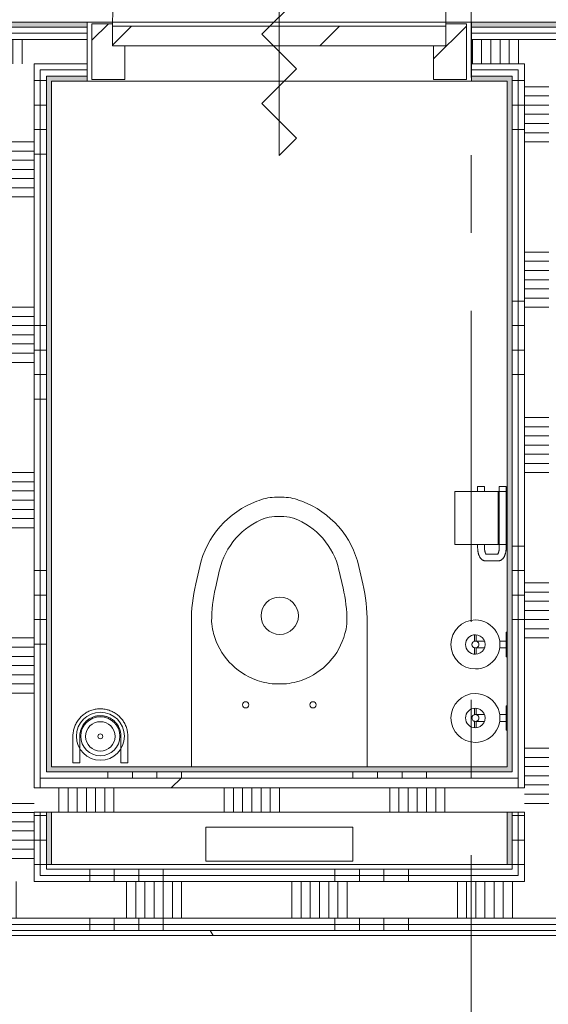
# Model space of a CAD drawing. Extents: x 3165 to 57695, y -7842 to 39081.
# Tile 138 of 248: x 36595 to 37674, y 32220 to 34230. Entities that reach past the tile are written whole.
import ezdxf

# ---------------------------------------------------------------- set-up
doc = ezdxf.new("R2010")
doc.units = 0
doc.header["$LTSCALE"] = 50
doc.linetypes.add('Onderlegger 3e verdieping$0$stramien', pattern=[22.225, 12.7, -3.175, 3.175, -3.175])
doc.layers.get('0').update_dxf_attribs({"linetype": 'CONTINUOUS'})
for name, color, linetype, lineweight in [('Onderlegger 3e verdieping$0$A-DETL-GENF', 8, 'CONTINUOUS', 18), ('Onderlegger 3e verdieping$0$A-DOOR', 8, 'CONTINUOUS', 25), ('Onderlegger 3e verdieping$0$A-FLOR-OTLN', 8, 'CONTINUOUS', 18), ('Onderlegger 3e verdieping$0$A-GENM', 8, 'CONTINUOUS', 18), ('Onderlegger 3e verdieping$0$A-WALL-PATT', 8, 'CONTINUOUS', 50), ('Onderlegger 3e verdieping$0$I-WALL', 8, 'CONTINUOUS', 25), ('Onderlegger 3e verdieping$0$P-SANR-FIXT', 8, 'CONTINUOUS', 18), ('Onderlegger 3e verdieping$0$S-GRID', 8, 'CONTINUOUS', 18)]:
    doc.layers.add(name, color=color, linetype=linetype, lineweight=lineweight)
pattern_1 = [(0, (0, 0), (406.4, 101.6), [33.528, -271.272, 33.528, -271.272, -1625.6]), (0, (0, 0), (406.4, 101.6), [-609.6, 33.528, -576.072, 33.528, -271.272, -711.2]), (0, (0, 0), (406.4, 101.6), [-1524, 33.528, -169.672, 33.528, -474.472]), (120, (152.4, 50.8), (-291.18818, 301.15272), [33.528, -271.272, 33.528, -271.272, -1625.6]), (120, (152.4, 50.8), (-291.18818, 301.15272), [-609.6, 33.528, -576.072, 33.528, -271.272, -711.2]), (120, (152.4, 50.8), (-291.18818, 301.15272), [-1524, 33.528, -169.672, 33.528, -474.472]), (240, (203.2, 254), (-115.21182, -402.75272), [33.528, -271.272, 33.528, -271.272, -1625.6]), (240, (203.2, 254), (-115.21182, -402.75272), [-609.6, 33.528, -576.072, 33.528, -271.272, -711.2]), (240, (203.2, 254), (-115.21182, -402.75272), [-1524, 33.528, -169.672, 33.528, -474.472])]
pattern_2 = [(270, (36388, 32505.7), (500, -4e-12), []), (270, (36338, 32505.7), (500, -4e-12), []), (270, (36288, 32505.7), (500, -4e-12), []), (270, (36238, 32505.7), (500, -4e-12), [])]
pattern_3 = [(270, (36399.95, 34224.45), (500, 3e-14), []), (270, (36349.95, 34224.45), (500, 3e-14), []), (270, (36299.95, 34224.45), (500, 3e-14), []), (270, (36249.95, 34224.45), (500, 3e-14), [])]
pattern_4 = [(360, (36539.95, 33105.1), (7e-13, 500), []), (360, (36539.95, 33055.1), (7e-13, 500), []), (360, (36539.95, 33005.1), (7e-13, 500), []), (360, (36539.95, 32955.1), (7e-13, 500), [])]
pattern_5 = [(180, (37709.95, 33505.1), (6e-13, -500), []), (180, (37709.95, 33555.1), (6e-13, -500), []), (180, (37709.95, 33605.1), (6e-13, -500), []), (180, (37709.95, 33655.1), (6e-13, -500), [])]

# ---------------------------------------------------------------- blocks, each defined once
blk = doc.blocks.new('Onderlegger 3e verdieping$0$74_3B_toilet - eenvoudig - 74_3B_toilet - eenvoudig-4325791-Plotview 3e Verdieping - schaal 1 op 100')
at = {"layer": 'Onderlegger 3e verdieping$0$P-SANR-FIXT'}
for p, q in [((-41.5, 146.2), (-341.5, 146.2)), ((-341.5, 146.2), (-341.5, 76.2)), ((-41.5, 76.2), (-41.5, 146.2)), ((-341.5, 76.2), (-41.5, 76.2)), ((-370.9, -46.3), (-370.9, -340.9)), ((-12.1, -340.9), (-12.1, -46.3)), ((-187.3, -215.9), (-195.7, -215.9)), ((-238.2, -223.6), (-236.9, -223.1)), ((-144.9, -223.6), (-146.2, -223.1)), ((-326.5, -322.7), (-325.4, -318.8)), ((-56.5, -322.7), (-57.6, -318.8)), ((-362, -420.1), (-353.9, -455.6)), ((-313.2, -448.4), (-321.6, -411.6)), ((-69.8, -448.4), (-61.4, -411.6)), ((-29.2, -455.6), (-21.1, -420.1)), ((-223.2, -553.2), (-220.4, -554.3)), ((-181.9, -557.2), (-201.1, -557.2)), ((-159.8, -553.2), (-162.6, -554.3)), ((-237.2, -588.7), (-232.3, -590.5)), ((-196.8, -596.9), (-186.2, -596.9)), ((-150.7, -590.5), (-145.8, -588.7))]:
    blk.add_line(p, q, dxfattribs=at)
for centre, radius in [((-260.2, -173.2), 6.35), ((-122.8, -173.2), 6.35), ((-192.5, -354.9), 38.1)]:
    blk.add_circle(centre, radius, dxfattribs=at)
for centre, radius, start, end in [((-195.7, -336.5), 120.6, 90, 109.9597), ((-187.3, -336.5), 120.6, 70.0403, 90), ((-190.5, -354.9), 139.7, 109.9597, 165), ((-192.5, -354.9), 139.7, 15, 70.0403), ((-15.3, -340.9), 355.6, 180, 192.8722), ((-235.5, -347.1), 94.2, 165, 177.7844), ((-147.5, -347.1), 94.2, 2.2156, 15), ((-367.7, -340.9), 355.6, 347.1278, 360), ((-12.1, -340.9), 317.5, 180.4622, 192.8722), ((-370.9, -340.9), 317.5, 347.1278, 359.5378), ((-172.2, -414), 186.4, 192.8722, 249.5866), ((-168.7, -415.3), 148.3, 192.8722, 249.5866), ((-214.3, -415.3), 148.3, 290.4134, 347.1278), ((-210.8, -414), 186.4, 290.4134, 347.1278), ((-201.1, -493.7), 63.5, 249.5866, 270), ((-181.9, -493.7), 63.5, 270, 290.4134), ((-196.8, -495.3), 101.6, 249.5866, 270), ((-186.2, -495.3), 101.6, 270, 290.4134)]:
    blk.add_arc(centre, radius, start, end, dxfattribs=at)
blk = doc.blocks.new('Onderlegger 3e verdieping$0$32_KA_hout_67-114-enkele_deur_met dorpel - H630d-V114-Plotview 3e Verdieping - schaal 1 op 100')
at = {"layer": 'Onderlegger 3e verdieping$0$A-GENM'}
h = blk.add_hatch(dxfattribs=at)
h.set_pattern_fill('FP_318', color=256, style=0, pattern_type=2)
h.set_pattern_definition([(45, (-37124.95, -34164.45), (-91.92388, 91.92388), [])])
h.paths.add_polyline_path([(-382.1, -57), (-315.1, -57), (-316, 12), (-340.1, 12), (-340.1, 57), (-382.1, 57), (-382.1, -49.4)], flags=0)
h.paths.add_polyline_path([(314.9, -57), (381.9, -57), (381.9, 57), (339.9, 57), (339.9, 12), (314.9, 12), (314.9, -49.4)], flags=0)
at = {"layer": 'Onderlegger 3e verdieping$0$A-DETL-GENF'}
for p, q in [((0, 212.1), (-35.4, 176.8)), ((0, -212.1), (0, 212.1)), ((-35.4, 176.8), (35.4, 106.1)), ((35.4, 106.1), (-35.4, 35.4)), ((-35.4, 35.4), (35.4, -35.4)), ((35.4, -35.4), (-35.4, -106.1)), ((-35.4, -106.1), (35.4, -176.8)), ((35.4, -176.8), (0, -212.1))]:
    blk.add_line(p, q, dxfattribs=at)
at = {"layer": 'Onderlegger 3e verdieping$0$A-DOOR', "lineweight": 18}
for p, q in [((-340.1, 57), (-382.1, 57)), ((-382.1, 57), (-382.1, -57)), ((-340.1, 52), (-340.1, 57)), ((381.9, 57), (339.9, 57)), ((339.9, 57), (339.9, 52)), ((381.9, -57), (381.9, 57)), ((-315.1, -57), (-315.1, 12)), ((314.9, 12), (314.9, -57)), ((-382.1, -57), (-315.1, -57)), ((314.9, -57), (381.9, -57))]:
    blk.add_line(p, q, dxfattribs=at)
at = {"layer": 'Onderlegger 3e verdieping$0$A-GENM'}
blk.add_line((339.9, 52), (339.9, 732), dxfattribs=at)
blk.add_arc((339.9, 52), 680, 90, 180, dxfattribs=at)
blk = doc.blocks.new('Onderlegger 3e verdieping$0$32_KA_binnendeur_hout - 32_KA_binnendeur_hout-5633662-Plotview 3e Verdieping - schaal 1 op 100')
at = {"layer": 'Onderlegger 3e verdieping$0$A-DOOR', "lineweight": 18}
h = blk.add_hatch(dxfattribs=at)
h.set_pattern_fill('FP_319', color=256, style=0, pattern_type=2)
h.set_pattern_definition([(225, (37124.83, 34216.45), (212.132, -212.132), [])])
h.paths.add_polyline_path([(6.4, 40), (-340, 40), (-340, 0), (340, 0), (340, 40), (315.8, 40)], flags=0)
for p, q in [((-340, 0), (-340, 40)), ((-340, 40), (340, 40)), ((340, 40), (340, 0)), ((340, 0), (-340, 0))]:
    blk.add_line(p, q, dxfattribs=at)
blk = doc.blocks.new('Onderlegger 3e verdieping$0$74_KA_D-Line reserve toiletrolhouder - Type 1-7879157-Plotview 3e Verdieping - schaal 1 op 100')
at = {"layer": 'Onderlegger 3e verdieping$0$P-SANR-FIXT'}
for p, q in [((118.6, 126.5), (105.2, 126.5)), ((105.2, 123.5), (118.6, 123.5)), ((144.8, 126.5), (131.3, 126.5)), ((131.7, 123.5), (144.8, 123.5)), ((118, 111), (118, 106.4)), ((132, 106.4), (132, 111)), ((100, 62), (100, 60)), ((103.3, 62), (100, 62)), ((100, 62), (150, 62)), ((118, 75.9), (118, 62)), ((132, 62), (132, 75.9)), ((150, 62), (146.7, 62)), ((150, 60), (150, 62))]:
    blk.add_line(p, q, dxfattribs=at)
at = {"layer": 'Onderlegger 3e verdieping$0$P-SANR-FIXT', "flags": 128}
for points in [[(118, 124.9), (118, 125), (118, 125)], [(118, 111), (118, 111.6), (118, 112.1), (118, 112.7), (118, 113.2), (118, 113.8), (118, 114.3), (118, 114.9), (118, 115.4), (118, 115.9), (118, 116.5), (118, 117), (118, 117.5), (118, 118), (118, 118.4), (118, 118.9), (118, 119.4), (118, 119.8), (118, 120.2), (118, 120.6), (118, 121), (118, 121.4), (118, 121.8), (118, 122.1), (118, 122.5), (118, 122.8), (118, 123.1), (118, 123.3), (118, 123.6), (118, 123.8), (118, 124), (118, 124.2), (118, 124.4)], [(118.1, 125.8), (118.1, 126.1), (118.1, 126.4), (118.2, 126.7), (118.3, 126.9), (118.4, 127.2), (118.4, 127.5), (118.6, 127.7), (118.7, 128), (118.8, 128.2), (118.9, 128.5), (119.1, 128.7), (119.2, 129), (119.4, 129.2), (119.6, 129.4)], [(123.3, 131.8), (123.5, 131.8), (123.8, 131.9), (124.1, 131.9), (124.4, 132), (124.6, 132), (124.9, 132), (125.2, 132), (125.5, 132), (125.8, 132), (126, 131.9), (126.3, 131.9), (126.6, 131.8), (126.9, 131.7), (127.1, 131.7), (127.4, 131.6), (127.7, 131.5), (127.9, 131.4)], [(131.4, 127.9), (131.5, 127.6), (131.6, 127.3), (131.7, 127.1), (131.8, 126.8), (131.8, 126.5), (131.9, 126.3), (131.9, 126), (132, 125.7), (132, 125.4), (132, 125.2), (132, 125)], [(132, 125), (132, 125), (132, 125), (132, 124.9), (132, 124.8), (132, 124.7), (132, 124.6), (132, 124.5), (132, 124.3), (132, 124.1), (132, 123.9), (132, 123.7), (132, 123.4), (132, 123.1), (132, 122.9), (132, 122.6), (132, 122.2), (132, 121.9), (132, 121.5), (132, 121.1), (132, 120.8), (132, 120.3), (132, 119.9), (132, 119.5), (132, 119), (132, 118.6), (132, 118.1), (132, 117.6), (132, 117.1), (132, 116.6), (132, 116.1), (132, 115.5), (132, 115), (132, 114.5), (132, 113.9), (132, 113.4), (132, 112.8), (132, 112.3), (132, 111.7), (132, 111.2), (132, 111)]]:
    blk.add_lwpolyline(points, dxfattribs=at)
at = {"layer": 'Onderlegger 3e verdieping$0$P-SANR-FIXT'}
for radius, start, end in [(50, 360, 180), (20, 0, 180), (50, 180, 360), (20, 180, 360), (7, 0, 180), (7, 180, 360)]:
    blk.add_arc((125, 125), radius, start, end, dxfattribs=at)
blk = doc.blocks.new('Onderlegger 3e verdieping$0$74_KA_D-Line toiletrolhouder - Type 1-7871651-Plotview 3e Verdieping - schaal 1 op 100')
at = {"layer": 'Onderlegger 3e verdieping$0$P-SANR-FIXT'}
for p, q in [((187.5, 167), (79.2, 167)), ((79.2, 78), (79.2, 167)), ((187.5, 167), (187.5, 78)), ((45.5, 104), (45.5, 78.6)), ((59.5, 78.6), (59.5, 104)), ((79.2, 120.4), (72.5, 120.4)), ((72.5, 106.4), (79.2, 106.4)), ((197.5, 120.4), (187.5, 120.4)), ((187.5, 106.4), (197.5, 106.4)), ((197.5, 120.4), (197.5, 119.5)), ((197.5, 119.5), (197.5, 106.4)), ((197.5, 76.2), (72.5, 76.2)), ((72.5, 62.2), (197.5, 62.2)), ((187.5, 78.2), (79.2, 78.2)), ((79.2, 60.2), (79.2, 78.2)), ((187.5, 78.2), (187.5, 60.2)), ((197.5, 76.2), (197.5, 75.4)), ((197.5, 75.4), (197.5, 62.2)), ((79.2, 60.2), (187.5, 60.2))]:
    blk.add_line(p, q, dxfattribs=at)
at = {"layer": 'Onderlegger 3e verdieping$0$P-SANR-FIXT', "flags": 128}
for points in [[(45.5, 104), (45.5, 104.9), (45.7, 105.9), (45.9, 106.8), (46.1, 107.7), (46.5, 108.6), (46.9, 109.4), (47.3, 110.2), (47.8, 111), (48.3, 111.7), (48.9, 112.3), (49.5, 112.9), (50.1, 113.5), (50.7, 114.1), (51.4, 114.6), (52, 115), (52.7, 115.5), (53.4, 115.9), (54.2, 116.3), (54.9, 116.7), (55.7, 117.1), (56.4, 117.4), (57.2, 117.7), (58, 118), (58.8, 118.3), (59.7, 118.6), (60.5, 118.8), (61.4, 119), (62.2, 119.3), (63.1, 119.4), (64, 119.6), (64.9, 119.8), (65.8, 119.9), (66.7, 120), (67.6, 120.1), (68.5, 120.2), (69.5, 120.3), (70.4, 120.3), (71.3, 120.4), (72.2, 120.4), (72.5, 120.4)], [(59.2, 102.9), (59.2, 102.9), (59.3, 103), (59.4, 103), (59.5, 103.1), (59.6, 103.2), (59.8, 103.4), (60, 103.5), (60.2, 103.7), (60.5, 103.8), (60.8, 104), (61.1, 104.2), (61.5, 104.4), (61.9, 104.5), (62.3, 104.7), (62.8, 104.9), (63.3, 105), (63.8, 105.2), (64.3, 105.3), (64.8, 105.5), (65.4, 105.6), (66, 105.7), (66.6, 105.9), (67.2, 106), (67.8, 106.1), (68.5, 106.1), (69.1, 106.2), (69.7, 106.3), (70.4, 106.3), (71.1, 106.3), (71.7, 106.4), (72.4, 106.4), (72.5, 106.4)], [(45.5, 78.6), (45.5, 77.6), (45.7, 76.7), (45.9, 75.8), (46.1, 74.8), (46.5, 74), (46.9, 73.1), (47.3, 72.4), (47.8, 71.6), (48.3, 70.9), (48.9, 70.3), (49.5, 69.7), (50.1, 69.1), (50.7, 68.5), (51.4, 68), (52, 67.5), (52.7, 67.1), (53.4, 66.7), (54.2, 66.3), (54.9, 65.9), (55.7, 65.5), (56.4, 65.2), (57.2, 64.9), (58, 64.6), (58.8, 64.3), (59.7, 64), (60.5, 63.8), (61.4, 63.5), (62.2, 63.3), (63.1, 63.1), (64, 63), (64.9, 62.8), (65.8, 62.7), (66.7, 62.6), (67.6, 62.5), (68.5, 62.4), (69.5, 62.3), (70.4, 62.3), (71.3, 62.2), (72.2, 62.2), (72.5, 62.2)], [(59.2, 79.7), (59.2, 79.7), (59.3, 79.6), (59.4, 79.6), (59.5, 79.5), (59.6, 79.3), (59.8, 79.2), (60, 79.1), (60.2, 78.9), (60.5, 78.7), (60.8, 78.6), (61.1, 78.4), (61.5, 78.2), (61.9, 78.1), (62.3, 77.9), (62.8, 77.7), (63.3, 77.6), (63.8, 77.4), (64.3, 77.2), (64.8, 77.1), (65.4, 77), (66, 76.8), (66.6, 76.7), (67.2, 76.6), (67.8, 76.5), (68.5, 76.5), (69.1, 76.4), (69.7, 76.3), (70.4, 76.3), (71.1, 76.3), (71.7, 76.2), (72.4, 76.2), (72.5, 76.2)]]:
    blk.add_lwpolyline(points, dxfattribs=at)
blk = doc.blocks.new('Onderlegger 3e verdieping$0$74_KU_D line toiletborstel - Type 1-7877824-Plotview 3e Verdieping - schaal 1 op 100')
at = {"layer": 'Onderlegger 3e verdieping$0$P-SANR-FIXT'}
for p, q in [((69, 109), (69, 55)), ((83, 55), (83, 109)), ((167, 109), (167, 55)), ((181, 55), (181, 109)), ((83, 55), (69, 55)), ((181, 55), (167, 55))]:
    blk.add_line(p, q, dxfattribs=at)
at = {"layer": 'Onderlegger 3e verdieping$0$P-SANR-FIXT', "flags": 128}
for points in [[(181, 109), (181, 111.2), (180.9, 113.5), (180.6, 115.7), (180.3, 117.9), (179.9, 120.1), (179.4, 122.3), (178.9, 124.5), (178.2, 126.6), (177.5, 128.7), (176.6, 130.8), (175.7, 132.9), (174.7, 134.9), (173.6, 136.8), (172.5, 138.8), (171.3, 140.6), (170, 142.5), (168.6, 144.2), (167.1, 146), (165.6, 147.6), (164, 149.2), (162.4, 150.7), (160.7, 152.2), (159, 153.6), (157.1, 154.9), (155.3, 156.2), (153.4, 157.3), (151.4, 158.4), (149.4, 159.4), (147.4, 160.4), (145.3, 161.2), (143.2, 162), (141.1, 162.7), (138.9, 163.3), (136.7, 163.8), (134.5, 164.2), (132.3, 164.6), (130.1, 164.8), (127.8, 165), (125.6, 165), (123.4, 165), (121.1, 164.9), (118.9, 164.7), (116.7, 164.4), (114.5, 164), (112.3, 163.6), (110.1, 163), (107.9, 162.4), (105.8, 161.7), (103.7, 160.9), (101.7, 160), (99.7, 159), (97.7, 157.9), (95.7, 156.8), (93.9, 155.6), (92, 154.3), (90.2, 153), (88.5, 151.5), (86.8, 150), (85.2, 148.5), (83.7, 146.9), (82.2, 145.2), (80.8, 143.4), (79.4, 141.6), (78.2, 139.8), (77, 137.9), (75.9, 135.9), (74.8, 134), (73.9, 131.9), (73, 129.9), (72.2, 127.8), (71.5, 125.6), (70.9, 123.5), (70.3, 121.3), (69.9, 119.1), (69.5, 116.9), (69.2, 114.7), (69.1, 112.4), (69, 110.2), (69, 109)], [(83, 109), (83, 110.7), (83.1, 112.4), (83.3, 114), (83.5, 115.7), (83.8, 117.4), (84.2, 119), (84.6, 120.6), (85.1, 122.2), (85.6, 123.8), (86.3, 125.4), (87, 126.9), (87.7, 128.4), (88.5, 129.9), (89.4, 131.3), (90.3, 132.7), (91.3, 134.1), (92.3, 135.4), (93.4, 136.7), (94.5, 138), (95.7, 139.2), (96.9, 140.3), (98.2, 141.4), (99.5, 142.5), (100.9, 143.4), (102.3, 144.4), (103.7, 145.3), (105.2, 146.1), (106.7, 146.8), (108.2, 147.5), (109.8, 148.2), (111.3, 148.8), (112.9, 149.3), (114.6, 149.7), (116.2, 150.1), (117.9, 150.4), (119.5, 150.7), (121.2, 150.9), (122.9, 151), (124.5, 151), (126.2, 151), (127.9, 150.9), (129.6, 150.8), (131.3, 150.6), (132.9, 150.3), (134.6, 149.9), (136.2, 149.5), (137.8, 149.1), (139.4, 148.5), (141, 147.9), (142.5, 147.2), (144, 146.5), (145.5, 145.7), (146.9, 144.9), (148.4, 144), (149.7, 143), (151.1, 142), (152.4, 140.9), (153.6, 139.8), (154.8, 138.6), (156, 137.4), (157.1, 136.1), (158.2, 134.8), (159.2, 133.5), (160.1, 132.1), (161, 130.7), (161.9, 129.2), (162.6, 127.7), (163.4, 126.2), (164, 124.7), (164.6, 123.1), (165.1, 121.5), (165.6, 119.9), (166, 118.2), (166.4, 116.6), (166.6, 114.9), (166.8, 113.3), (167, 111.6), (167, 109.9), (167, 109)]]:
    blk.add_lwpolyline(points, dxfattribs=at)
at = {"layer": 'Onderlegger 3e verdieping$0$P-SANR-FIXT'}
for centre, radius, start, end in [((125, 109), 49, 0, 180), ((125, 109), 40, 0, 180), ((125, 108.8), 30, 90, 270), ((125, 108.8), 30, 270, 90), ((125, 109), 49, 180, 0), ((125, 109), 40, 180, 0), ((125, 108.8), 5, 0, 180), ((125, 108.8), 5, 180, 360)]:
    blk.add_arc(centre, radius, start, end, dxfattribs=at)
blk = doc.blocks.new('Onderlegger 3e verdieping')
at = {"layer": 'Onderlegger 3e verdieping$0$A-WALL-PATT', "lineweight": 5}
h = blk.add_hatch(color=256, dxfattribs=at)
h.paths.add_polyline_path([(34366.9, 34214.5), (34632.9, 34214.5), (34632.9, 34224.5), (34366.9, 34224.5)], flags=0)
h.paths.add_polyline_path([(33389.9, 34214.5), (33582.9, 34214.5), (33582.9, 34224.5), (33389.9, 34224.5)], flags=0)
h.paths.add_polyline_path([(39616.9, 34214.5), (39809.9, 34214.5), (39809.9, 34224.5), (39616.9, 34224.5)], flags=0)
h.paths.add_polyline_path([(38665.6, 34214.5), (38832.9, 34214.5), (38832.9, 34224.5), (38566.9, 34224.5), (38566.9, 34214.5)], flags=0)
h.paths.add_polyline_path([(35682.9, 34214.5), (35682.9, 34224.5), (35416.9, 34224.5), (35416.9, 34214.5)], flags=0)
h.paths.add_polyline_path([(36466.9, 34214.5), (36732.9, 34214.5), (36732.9, 34224.5), (36466.9, 34224.5)], flags=0)
h.paths.add_polyline_path([(37782.9, 34214.5), (37782.9, 34224.5), (37516.9, 34224.5), (37516.9, 34214.5), (37737.3, 34214.5)], flags=0)
at = {"layer": 'Onderlegger 3e verdieping$0$A-WALL-PATT', "lineweight": 18}
h = blk.add_hatch(dxfattribs=at)
h.set_pattern_fill('FP_287', color=256, angle=90, style=0, pattern_type=2)
h.set_pattern_definition(pattern_3)
h.paths.add_polyline_path([(36654.3, 34202), (36732.9, 34202), (36732.9, 34214.5), (36466.9, 34214.5), (36466.9, 34202), (36499.6, 34202)], flags=0)
h.paths.add_polyline_path([(33399.9, 34202), (33582.9, 34202), (33582.9, 34214.5), (33399.9, 34214.5)], flags=0)
h.paths.add_polyline_path([(39616.9, 34202), (39799.9, 34202), (39799.9, 34214.5), (39616.9, 34214.5)], flags=0)
h.paths.add_polyline_path([(38665.6, 34202), (38832.9, 34202), (38832.9, 34214.5), (38566.9, 34214.5), (38566.9, 34202)], flags=0)
h.paths.add_polyline_path([(34632.9, 34202), (34632.9, 34214.5), (34366.9, 34214.5), (34366.9, 34202)], flags=0)
h.paths.add_polyline_path([(35416.9, 34202), (35682.9, 34202), (35682.9, 34214.5), (35416.9, 34214.5)], flags=0)
h.paths.add_polyline_path([(37737.3, 34202), (37782.9, 34202), (37782.9, 34214.5), (37516.9, 34214.5), (37516.9, 34202)], flags=0)
h = blk.add_hatch(dxfattribs=at)
h.set_pattern_fill('FP_287', color=256, angle=90, style=0, pattern_type=2)
h.set_pattern_definition(pattern_3)
h.paths.add_polyline_path([(39787.4, 34189.5), (39787.4, 34202), (39616.9, 34202), (39616.9, 34189.5), (39774.9, 34189.5)], flags=0)
h.paths.add_polyline_path([(33582.9, 34189.5), (33582.9, 34202), (33412.4, 34202), (33412.4, 34189.5), (33424.9, 34189.5)], flags=0)
h.paths.add_polyline_path([(36466.9, 34189.5), (36732.9, 34189.5), (36732.9, 34202), (36466.9, 34202)], flags=0)
h.paths.add_polyline_path([(34632.9, 34189.5), (34632.9, 34202), (34366.9, 34202), (34366.9, 34189.5)], flags=0)
h.paths.add_polyline_path([(37516.9, 34189.5), (37782.9, 34189.5), (37782.9, 34202), (37516.9, 34202)], flags=0)
h.paths.add_polyline_path([(38832.9, 34189.5), (38832.9, 34202), (38566.9, 34202), (38566.9, 34189.5), (38665.6, 34189.5)], flags=0)
h.paths.add_polyline_path([(35682.9, 34189.5), (35682.9, 34202), (35416.9, 34202), (35416.9, 34189.5)], flags=0)
h = blk.add_hatch(dxfattribs=at)
h.set_pattern_fill('FP_288', color=256, angle=90, style=0, pattern_type=2)
h.set_pattern_definition([(270, (36599.95, 34224.45), (337.5, 2e-14), []), (270, (36581.2, 34224.45), (337.5, 2e-14), []), (270, (36562.45, 34224.45), (337.5, 2e-14), []), (270, (36543.7, 34224.45), (337.5, 2e-14), []), (270, (36524.95, 34224.45), (337.5, 2e-14), []), (270, (36506.2, 34224.45), (337.5, 2e-14), []), (270, (36487.45, 34224.45), (337.5, 2e-14), [])])
h.paths.add_polyline_path([(34632.9, 34139.5), (34632.9, 34189.5), (34366.9, 34189.5), (34366.9, 34139.5), (34524.9, 34139.5)], flags=0)
h.paths.add_polyline_path([(36499.6, 34139.5), (36732.9, 34139.5), (36732.9, 34189.5), (36466.9, 34189.5), (36466.9, 34139.5)], flags=0)
h.paths.add_polyline_path([(33424.9, 34139.5), (33582.9, 34139.5), (33582.9, 34189.5), (33424.9, 34189.5)], flags=0)
h.paths.add_polyline_path([(35416.9, 34139.5), (35682.9, 34139.5), (35682.9, 34189.5), (35416.9, 34189.5)], flags=0)
h.paths.add_polyline_path([(38665.6, 34139.5), (38832.9, 34139.5), (38832.9, 34189.5), (38566.9, 34189.5), (38566.9, 34139.5)], flags=0)
h.paths.add_polyline_path([(37782.9, 34139.5), (37782.9, 34189.5), (37516.9, 34189.5), (37516.9, 34139.5), (37737.3, 34139.5)], flags=0)
h.paths.add_polyline_path([(39724.9, 34139.5), (39774.9, 34139.5), (39774.9, 34189.5), (39616.9, 34189.5), (39616.9, 34139.5)], flags=0)
h = blk.add_hatch(dxfattribs=at)
h.set_pattern_fill('FP_287', color=256, angle=90, style=0, pattern_type=2)
h.set_pattern_definition(pattern_3)
h.paths.add_polyline_path([(39724.9, 34127), (39724.9, 34139.5), (39616.9, 34139.5), (39616.9, 34127), (39712.4, 34127)], flags=0)
h.paths.add_polyline_path([(33582.9, 34127), (33582.9, 34139.5), (33474.9, 34139.5), (33474.9, 34127), (33487.4, 34127)], flags=0)
h.paths.add_polyline_path([(34632.9, 34127), (34632.9, 34139.5), (34524.9, 34139.5), (34524.9, 34127), (34537.4, 34127)], flags=0)
h.paths.add_polyline_path([(34366.9, 34127), (34474.9, 34127), (34474.9, 34139.5), (34366.9, 34139.5)], flags=0)
h.paths.add_polyline_path([(38665.6, 34127), (38674.9, 34127), (38674.9, 34139.5), (38566.9, 34139.5), (38566.9, 34127), (38662.4, 34127)], flags=0)
h.paths.add_polyline_path([(35682.9, 34127), (35682.9, 34139.5), (35574.9, 34139.5), (35574.9, 34127), (35587.4, 34127)], flags=0)
h.paths.add_polyline_path([(35416.9, 34127), (35524.9, 34127), (35524.9, 34139.5), (35416.9, 34139.5)], flags=0)
h.paths.add_polyline_path([(37782.9, 34127), (37782.9, 34139.5), (37674.9, 34139.5), (37674.9, 34127), (37737.3, 34127)], flags=0)
h.paths.add_polyline_path([(37624.9, 34127), (37624.9, 34139.5), (37516.9, 34139.5), (37516.9, 34127), (37612.4, 34127)], flags=0)
h.paths.add_polyline_path([(36466.9, 34127), (36574.9, 34127), (36574.9, 34139.5), (36466.9, 34139.5)], flags=0)
h.paths.add_polyline_path([(36637.4, 34127), (36732.9, 34127), (36732.9, 34139.5), (36624.9, 34139.5), (36624.9, 34127)], flags=0)
h.paths.add_polyline_path([(38724.9, 34127), (38832.9, 34127), (38832.9, 34139.5), (38724.9, 34139.5)], flags=0)
h = blk.add_hatch(dxfattribs=at)
h.set_pattern_fill('FP_287', color=256, angle=90, style=0, pattern_type=2)
h.set_pattern_definition(pattern_3)
h.paths.add_polyline_path([(33582.9, 34114.5), (33582.9, 34127), (33487.4, 34127), (33487.4, 34114.5), (33499.9, 34114.5)], flags=0)
h.paths.add_polyline_path([(35587.4, 34114.5), (35682.9, 34115), (35682.9, 34127), (35587.4, 34127), (35587.4, 34115)], flags=0)
h.paths.add_polyline_path([(39712.4, 34114.5), (39712.4, 34127), (39616.9, 34127), (39616.9, 34114.5), (39699.9, 34114.5)], flags=0)
h.paths.add_polyline_path([(35512.4, 34114.5), (35512.4, 34127), (35416.9, 34127), (35416.9, 34114.5), (35499.9, 34114.5)], flags=0)
h.paths.add_polyline_path([(36466.9, 34114.5), (36562.4, 34115), (36562.4, 34127), (36466.9, 34127)], flags=0)
h.paths.add_polyline_path([(36732.9, 34114.5), (36732.9, 34127), (36637.4, 34127), (36637.4, 34114.5), (36649.9, 34114.5)], flags=0)
h.paths.add_polyline_path([(34632.9, 34114.5), (34632.9, 34127), (34537.4, 34127), (34537.4, 34114.5), (34549.9, 34114.5)], flags=0)
h.paths.add_polyline_path([(34366.9, 34114.5), (34462.4, 34115), (34462.4, 34127), (34366.9, 34127), (34366.9, 34115)], flags=0)
h.paths.add_polyline_path([(38749.9, 34114.5), (38832.9, 34115), (38832.9, 34127), (38737.4, 34127), (38737.4, 34114.5)], flags=0)
h.paths.add_polyline_path([(38662.4, 34114.5), (38662.4, 34127), (38566.9, 34127), (38566.9, 34114.5), (38649.9, 34114.5)], flags=0)
h.paths.add_polyline_path([(37782.9, 34114.5), (37782.9, 34127), (37687.4, 34127), (37687.4, 34114.5), (37737.3, 34114.5)], flags=0)
h.paths.add_polyline_path([(37612.4, 34114.5), (37612.4, 34127), (37516.9, 34127), (37516.9, 34114.5), (37599.9, 34114.5)], flags=0)
h = blk.add_hatch(dxfattribs=at)
h.set_pattern_fill('FP_298', color=256, angle=90, style=0, pattern_type=2)
h.set_pattern_definition([(360, (36539.95, 33305.08), (4e-13, 337.5), []), (360, (36539.95, 33286.33), (4e-13, 337.5), []), (360, (36539.95, 33267.58), (4e-13, 337.5), []), (360, (36539.95, 33248.83), (4e-13, 337.5), []), (360, (36539.95, 33230.08), (4e-13, 337.5), []), (360, (36539.95, 33211.33), (4e-13, 337.5), []), (360, (36539.95, 33192.58), (4e-13, 337.5), [])])
h.paths.add_polyline_path([(36624.9, 32470.7), (36624.9, 34139.5), (36574.9, 34139.5), (36574.9, 32470.7)], flags=0)
h = blk.add_hatch(dxfattribs=at)
h.set_pattern_fill('FP_297', color=256, angle=90, style=0, pattern_type=2)
h.set_pattern_definition(pattern_4)
h.paths.add_polyline_path([(36637.4, 32483.2), (36637.4, 32612), (36624.9, 32612), (36624.9, 32483.2)], flags=0)
h.paths.add_polyline_path([(36624.9, 32662), (36637.4, 32662), (36637.4, 34127), (36624.9, 34127), (36624.9, 32815.9)], flags=0)
h = blk.add_hatch(dxfattribs=at)
h.set_pattern_fill('FP_301', color=256, angle=90, style=0, pattern_type=2)
h.set_pattern_definition(pattern_5)
h.paths.add_polyline_path([(37624.9, 32483.2), (37624.9, 32612), (37612.4, 32612), (37612.4, 32483.2)], flags=0)
h.paths.add_polyline_path([(37624.9, 32662), (37624.9, 34127), (37612.4, 34127), (37612.4, 32662)], flags=0)
h = blk.add_hatch(dxfattribs=at)
h.set_pattern_fill('FP_302', color=256, angle=90, style=0, pattern_type=2)
h.set_pattern_definition([(180, (37709.95, 33305.08), (4e-13, -337.5), []), (180, (37709.95, 33323.83), (4e-13, -337.5), []), (180, (37709.95, 33342.58), (4e-13, -337.5), []), (180, (37709.95, 33361.33), (4e-13, -337.5), []), (180, (37709.95, 33380.08), (4e-13, -337.5), []), (180, (37709.95, 33398.83), (4e-13, -337.5), []), (180, (37709.95, 33417.58), (4e-13, -337.5), [])])
h.paths.add_polyline_path([(37624.9, 32470.7), (37674.9, 32470.7), (37674.9, 34139.5), (37624.9, 34139.5), (37624.9, 32483.2)], flags=0)
at = {"layer": 'Onderlegger 3e verdieping$0$A-WALL-PATT', "lineweight": 25}
h = blk.add_hatch(color=256, dxfattribs=at)
h.paths.add_polyline_path([(35499.9, 34104.5), (35499.9, 34114.5), (35416.9, 34114.5), (35416.9, 34104.5), (35489.9, 34104.5)], flags=0)
h.paths.add_polyline_path([(38639.9, 34104.5), (38649.9, 34104.5), (38649.9, 34114.5), (38566.9, 34114.5), (38566.9, 34104.5)], flags=0)
h.paths.add_polyline_path([(33509.9, 34104.5), (33582.9, 34104.5), (33582.9, 34114.5), (33499.9, 34114.5), (33499.9, 34104.5)], flags=0)
h.paths.add_polyline_path([(38749.9, 34104.5), (38832.9, 34104.5), (38832.9, 34114.5), (38749.9, 34114.5)], flags=0)
h.paths.add_polyline_path([(34632.9, 34104.5), (34632.9, 34114.5), (34549.9, 34114.5), (34549.9, 34104.5), (34559.9, 34104.5)], flags=0)
h.paths.add_polyline_path([(39616.9, 34104.5), (39699.9, 34104.5), (39699.9, 34114.5), (39616.9, 34114.5)], flags=0)
h.paths.add_polyline_path([(34366.9, 34104.5), (34449.9, 34104.5), (34449.9, 34114.5), (34366.9, 34114.5)], flags=0)
h.paths.add_polyline_path([(35599.9, 34104.5), (35682.9, 34104.5), (35682.9, 34114.5), (35599.9, 34114.5)], flags=0)
h.paths.add_polyline_path([(37782.9, 34104.5), (37782.9, 34114.5), (37699.9, 34114.5), (37699.9, 34104.5), (37737.3, 34104.5)], flags=0)
h.paths.add_polyline_path([(36732.9, 34104.5), (36732.9, 34114.5), (36649.9, 34114.5), (36649.9, 34104.5), (36659.9, 34104.5)], flags=0)
h.paths.add_polyline_path([(37599.9, 34104.5), (37599.9, 34114.5), (37516.9, 34114.5), (37516.9, 34104.5), (37589.9, 34104.5)], flags=0)
h.paths.add_polyline_path([(36499.6, 34104.5), (36549.9, 34104.5), (36549.9, 34114.5), (36466.9, 34114.5), (36466.9, 34104.5)], flags=0)
at = {"layer": 'Onderlegger 3e verdieping$0$A-WALL-PATT', "lineweight": 18}
h = blk.add_hatch(dxfattribs=at)
h.set_pattern_fill('FP_297', color=256, angle=90, style=0, pattern_type=2)
h.set_pattern_definition(pattern_4)
h.paths.add_polyline_path([(36649.9, 32495.7), (36649.9, 32612), (36637.4, 32612), (36637.4, 32495.7)], flags=0)
h.paths.add_polyline_path([(36649.9, 32682), (36649.9, 34114.5), (36637.4, 34114.5), (36637.4, 32682)], flags=0)
at = {"layer": 'Onderlegger 3e verdieping$0$A-WALL-PATT', "lineweight": 25}
h = blk.add_hatch(color=256, dxfattribs=at)
h.paths.add_polyline_path([(36649.9, 32505.7), (36659.9, 32505.7), (36659.9, 32612), (36649.9, 32612), (36649.9, 32599.4)], flags=0)
h.paths.add_polyline_path([(36659.9, 32694.5), (36659.9, 34104.5), (36649.9, 34104.5), (36649.9, 32694.5), (36654.3, 32694.5)], flags=0)
at = {"layer": 'Onderlegger 3e verdieping$0$A-WALL-PATT', "lineweight": 5}
h = blk.add_hatch(color=256, dxfattribs=at)
h.paths.add_polyline_path([(37589.9, 32505.7), (37599.9, 32505.7), (37599.9, 32612), (37589.9, 32612), (37589.9, 32599.4)], flags=0)
h.paths.add_polyline_path([(37589.9, 32694.5), (37599.9, 32694.5), (37599.9, 34104.5), (37589.9, 34104.5), (37589.9, 32704.5)], flags=0)
at = {"layer": 'Onderlegger 3e verdieping$0$A-WALL-PATT', "lineweight": 18}
h = blk.add_hatch(dxfattribs=at)
h.set_pattern_fill('FP_301', color=256, angle=90, style=0, pattern_type=2)
h.set_pattern_definition(pattern_5)
h.paths.add_polyline_path([(37612.4, 32495.7), (37612.4, 32612), (37599.9, 32612), (37599.9, 32495.7)], flags=0)
h.paths.add_polyline_path([(37612.4, 32682), (37612.4, 34114.5), (37599.9, 34114.5), (37599.9, 32682)], flags=0)
h = blk.add_hatch(dxfattribs=at)
h.set_pattern_fill('FP_312', color=256, angle=90, style=0, pattern_type=2)
h.set_pattern_definition([(270, (36924.95, 32704.45), (500, -1e-12), []), (270, (36874.95, 32704.45), (500, -1e-12), []), (270, (36824.95, 32704.45), (500, -1e-12), []), (270, (36774.95, 32704.45), (500, -1e-12), [])])
h.paths.add_polyline_path([(36654.3, 32682), (37599.9, 32682), (37599.9, 32694.5), (36649.9, 32694.5), (36649.9, 32682)], flags=0)
at = {"layer": 'Onderlegger 3e verdieping$0$A-WALL-PATT', "lineweight": 5}
blk.add_hatch(color=256, dxfattribs=at).paths.add_polyline_path([(36659.9, 32694.5), (37589.9, 32694.5), (37589.9, 32704.5), (36659.9, 32704.5)], flags=0)
at = {"layer": 'Onderlegger 3e verdieping$0$A-WALL-PATT', "lineweight": 18}
h = blk.add_hatch(dxfattribs=at)
h.set_pattern_fill('FP_256', color=256, style=0, pattern_type=2)
h.set_pattern_definition([(45, (0, 0), (-353.5534, 353.5534), [])])
h.paths.add_polyline_path([(36654.3, 32662), (37612.4, 32662), (37612.4, 32682), (36637.4, 32682), (36637.4, 32662)], flags=0)
h = blk.add_hatch(dxfattribs=at)
h.set_pattern_fill('FP_311', color=256, angle=90, style=0, pattern_type=2)
h.set_pattern_definition([(270, (37124.95, 32704.45), (337.5, -9e-13), []), (270, (37106.2, 32704.45), (337.5, -9e-13), []), (270, (37087.45, 32704.45), (337.5, -9e-13), []), (270, (37068.7, 32704.45), (337.5, -9e-13), []), (270, (37049.95, 32704.45), (337.5, -9e-13), []), (270, (37031.2, 32704.45), (337.5, -9e-13), []), (270, (37012.45, 32704.45), (337.5, -9e-13), [])])
h.paths.add_polyline_path([(37599.9, 32612), (37624.9, 32612), (37624.9, 32662), (36624.9, 32662), (36624.9, 32612), (37589.9, 32612)], flags=0)
h = blk.add_hatch(dxfattribs=at)
h.set_pattern_fill('FP_281', color=256, angle=90, style=0, pattern_type=2)
h.set_pattern_definition(pattern_2)
h.paths.add_polyline_path([(33487.4, 32483.2), (34462.4, 32483.2), (34462.4, 32495.7), (33487.4, 32495.7)], flags=0)
h.paths.add_polyline_path([(33399.8, 32483.2), (33412.4, 32483.2), (33412.4, 32495.7), (33399.8, 32495.7)], flags=0)
h.paths.add_polyline_path([(34537.4, 32483.2), (35512.4, 32483.2), (35512.4, 32495.7), (34537.4, 32495.7)], flags=0)
h.paths.add_polyline_path([(35587.4, 32483.2), (36562.4, 32483.2), (36562.4, 32495.7), (35587.4, 32495.7)], flags=0)
h.paths.add_polyline_path([(36637.4, 32483.2), (37612.4, 32483.2), (37612.4, 32495.7), (36637.4, 32495.7)], flags=0)
h.paths.add_polyline_path([(37687.4, 32483.2), (38662.4, 32483.2), (38662.4, 32495.7), (37687.4, 32495.7)], flags=0)
h.paths.add_polyline_path([(38975, 32483.2), (39809.9, 32483.2), (39809.9, 32495.7), (38737.4, 32495.7), (38737.4, 32483.2)], flags=0)
h = blk.add_hatch(dxfattribs=at)
h.set_pattern_fill('FP_11', color=256, style=0, pattern_type=2)
h.set_pattern_definition(pattern_1)
h.paths.add_polyline_path([(33499.9, 32495.7), (34449.9, 32495.7), (34449.9, 32505.7), (33499.9, 32505.7)], flags=0)
h.paths.add_polyline_path([(34549.9, 32495.7), (35499.9, 32495.7), (35499.9, 32505.7), (34549.9, 32505.7)], flags=0)
h.paths.add_polyline_path([(35599.9, 32495.7), (36549.9, 32495.7), (36549.9, 32505.7), (35599.9, 32505.7)], flags=0)
h.paths.add_polyline_path([(36649.9, 32495.7), (37599.9, 32495.7), (37599.9, 32505.7), (36649.9, 32505.7)], flags=0)
h.paths.add_polyline_path([(37699.9, 32495.7), (38649.9, 32495.7), (38649.9, 32505.7), (37699.9, 32505.7)], flags=0)
h.paths.add_polyline_path([(38975, 32495.7), (39809.9, 32495.7), (39809.9, 32505.7), (38749.9, 32505.7), (38749.9, 32495.7)], flags=0)
h = blk.add_hatch(dxfattribs=at)
h.set_pattern_fill('FP_281', color=256, angle=90, style=0, pattern_type=2)
h.set_pattern_definition(pattern_2)
h.paths.add_polyline_path([(33405.3, 32470.7), (33424.9, 32470.7), (33424.9, 32483.2), (33399.8, 32483.2), (33399.8, 32470.7)], flags=0)
h.paths.add_polyline_path([(33474.9, 32470.7), (34474.9, 32470.7), (34474.9, 32483.2), (33474.9, 32483.2)], flags=0)
h.paths.add_polyline_path([(34643, 32470.7), (35524.9, 32470.7), (35524.9, 32483.2), (34524.9, 32483.2), (34524.9, 32470.7)], flags=0)
h.paths.add_polyline_path([(35574.9, 32470.7), (36574.9, 32470.7), (36574.9, 32483.2), (35574.9, 32483.2)], flags=0)
h.paths.add_polyline_path([(36624.9, 32470.7), (37624.9, 32470.7), (37624.9, 32483.2), (36624.9, 32483.2)], flags=0)
h.paths.add_polyline_path([(37674.9, 32470.7), (38674.9, 32470.7), (38674.9, 32483.2), (37674.9, 32483.2)], flags=0)
h.paths.add_polyline_path([(38975, 32470.7), (39809.9, 32470.7), (39809.9, 32483.2), (38724.9, 32483.2), (38724.9, 32470.7)], flags=0)
h = blk.add_hatch(dxfattribs=at)
h.set_pattern_fill('FP_282', color=256, angle=90, style=0, pattern_type=2)
h.set_pattern_definition([(270, (36587.98, 32505.7), (337.5, -3e-12), []), (270, (36569.23, 32505.7), (337.5, -3e-12), []), (270, (36550.48, 32505.7), (337.5, -3e-12), []), (270, (36531.73, 32505.7), (337.5, -3e-12), []), (270, (36512.98, 32505.7), (337.5, -3e-12), []), (270, (36494.23, 32505.7), (337.5, -3e-12), []), (270, (36475.48, 32505.7), (337.5, -3e-12), [])])
h.paths.add_polyline_path([(33399.8, 32395.7), (39809.9, 32395.7), (39809.9, 32470.7), (33399.8, 32470.7)], flags=0)
h = blk.add_hatch(dxfattribs=at)
h.set_pattern_fill('FP_281', color=256, angle=90, style=0, pattern_type=2)
h.set_pattern_definition(pattern_2)
h.paths.add_polyline_path([(33399.8, 32383.2), (39809.9, 32383.2), (39809.9, 32395.7), (33399.8, 32395.7)], flags=0)
h = blk.add_hatch(dxfattribs=at)
h.set_pattern_fill('FP_281', color=256, angle=90, style=0, pattern_type=2)
h.set_pattern_definition(pattern_2)
h.paths.add_polyline_path([(33399.8, 32370.7), (39809.9, 32370.7), (39809.9, 32383.2), (33399.8, 32383.2)], flags=0)
h = blk.add_hatch(dxfattribs=at)
h.set_pattern_fill('FP_11', color=256, style=0, pattern_type=2)
h.set_pattern_definition(pattern_1)
h.paths.add_polyline_path([(33399.8, 32360.7), (39809.9, 32360.7), (39809.9, 32370.7), (33399.8, 32370.7)], flags=0)
at = {"layer": 'Onderlegger 3e verdieping$0$A-FLOR-OTLN'}
for p, q in [((37516.9, 34224.5), (36732.9, 34224.5)), ((36732.9, 34104.5), (37516.9, 34104.5))]:
    blk.add_line(p, q, dxfattribs=at)
at = {"layer": 'Onderlegger 3e verdieping$0$I-WALL', "lineweight": 18}
for p, q in [((36732.9, 34224.5), (36466.9, 34224.5)), ((36732.9, 34104.5), (36732.9, 34224.5)), ((37782.9, 34224.5), (37516.9, 34224.5)), ((37516.9, 34224.5), (37516.9, 34104.5)), ((36732.9, 34214.5), (36466.9, 34214.5)), ((36732.9, 34202), (36466.9, 34202)), ((37782.9, 34214.5), (37516.9, 34214.5)), ((37782.9, 34202), (37516.9, 34202)), ((36732.9, 34189.5), (36466.9, 34189.5)), ((37782.9, 34189.5), (37516.9, 34189.5)), ((36732.9, 34139.5), (36624.9, 34139.5)), ((36624.9, 34139.5), (36624.9, 32662)), ((36732.9, 34127), (36637.4, 34127)), ((36637.4, 32662), (36637.4, 34127)), ((37624.9, 34139.5), (37516.9, 34139.5)), ((37612.4, 34127), (37516.9, 34127)), ((37612.4, 34127), (37612.4, 32662)), ((37624.9, 34139.5), (37624.9, 32662)), ((36732.9, 34114.5), (36649.9, 34114.5)), ((36649.9, 34114.5), (36649.9, 32694.5)), ((36659.9, 34104.5), (36732.9, 34104.5)), ((36659.9, 32704.5), (36659.9, 34104.5)), ((37599.9, 34114.5), (37516.9, 34114.5)), ((37516.9, 34104.5), (37589.9, 34104.5)), ((37589.9, 34104.5), (37589.9, 32704.5)), ((37599.9, 34114.5), (37599.9, 32694.5)), ((37599.9, 32694.5), (36649.9, 32694.5)), ((37589.9, 32704.5), (36659.9, 32704.5)), ((37612.4, 32682), (36637.4, 32682)), ((37624.9, 32662), (36624.9, 32662)), ((36624.9, 32612), (36624.9, 32470.7)), ((36624.9, 32612), (37624.9, 32612)), ((36637.4, 32612), (36637.4, 32483.2)), ((36649.9, 32612), (36649.9, 32495.7)), ((36659.9, 32505.7), (36659.9, 32612)), ((37589.9, 32612), (37589.9, 32505.7)), ((37599.9, 32612), (37599.9, 32495.7)), ((37612.4, 32612), (37612.4, 32483.2)), ((37624.9, 32612), (37624.9, 32470.7)), ((37599.9, 32505.7), (36649.9, 32505.7)), ((36649.9, 32495.7), (37599.9, 32495.7)), ((36637.4, 32483.2), (37612.4, 32483.2)), ((36624.9, 32470.7), (37624.9, 32470.7)), ((33399.8, 32395.7), (39809.9, 32395.7)), ((33399.8, 32383.2), (39809.9, 32383.2)), ((33399.8, 32370.7), (39809.9, 32370.7)), ((33399.8, 32360.7), (39809.9, 32360.7))]:
    blk.add_line(p, q, dxfattribs=at)
at = {"layer": 'Onderlegger 3e verdieping$0$S-GRID', "linetype": 'Onderlegger 3e verdieping$0$stramien'}
blk.add_line((37516.6, 38080.6), (37516.6, 989.5), dxfattribs=at)
at = {"layer": 'Onderlegger 3e verdieping$0$A-DOOR'}
blk.add_blockref('Onderlegger 3e verdieping$0$32_KA_hout_67-114-enkele_deur_met dorpel - H630d-V114-Plotview 3e Verdieping - schaal 1 op 100', (37124.9, 34164.5), dxfattribs=at)
at = {"layer": 'Onderlegger 3e verdieping$0$A-DOOR', "rotation": 180}
blk.add_blockref('Onderlegger 3e verdieping$0$32_KA_binnendeur_hout - 32_KA_binnendeur_hout-5633662-Plotview 3e Verdieping - schaal 1 op 100', (37124.8, 34216.5), dxfattribs=at)
at = {"layer": 'Onderlegger 3e verdieping$0$P-SANR-FIXT'}
for name, p, rotation in [('Onderlegger 3e verdieping$0$74_KA_D-Line toiletrolhouder - Type 1-7871651-Plotview 3e Verdieping - schaal 1 op 100', (37649.9, 33079.5), 89.99999999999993), ('Onderlegger 3e verdieping$0$74_3B_toilet - eenvoudig - 74_3B_toilet - eenvoudig-4325791-Plotview 3e Verdieping - schaal 1 op 100', (36933.4, 32658.2), 180), ('Onderlegger 3e verdieping$0$74_KA_D-Line reserve toiletrolhouder - Type 1-7879157-Plotview 3e Verdieping - schaal 1 op 100', (37649.9, 32829.5), 89.99999999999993), ('Onderlegger 3e verdieping$0$74_KA_D-Line reserve toiletrolhouder - Type 1-7879157-Plotview 3e Verdieping - schaal 1 op 100', (37649.9, 32679.5), 89.99999999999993)]:
    blk.add_blockref(name, p, dxfattribs=dict(at, rotation=rotation))
blk.add_blockref('Onderlegger 3e verdieping$0$74_KU_D line toiletborstel - Type 1-7877824-Plotview 3e Verdieping - schaal 1 op 100', (36634.9, 32658.2), dxfattribs=at)

msp = doc.modelspace()

# ---------------------------------------------------------------- block references
msp.add_blockref('Onderlegger 3e verdieping', (0, 0))

doc.saveas('drawing.dxf')
